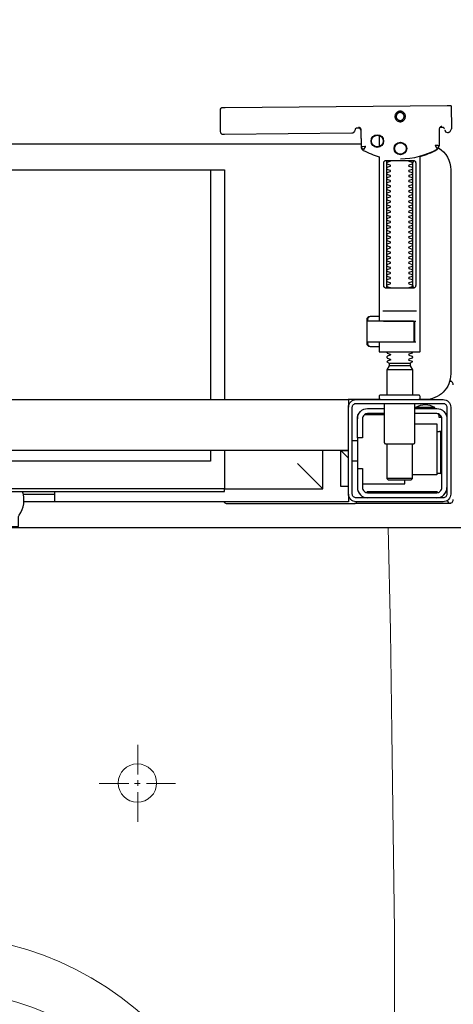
# Model space of a CAD drawing. Header units: millimetres. Extents: x 42924 to 92944, y -369470 to -179866.
# Tile 20 of 256: x 45988 to 46005, y -181343 to -181305. Entities that reach past the tile are written whole.
import ezdxf

# ---------------------------------------------------------------- set-up
doc = ezdxf.new("R2010")
doc.units = ezdxf.units.MM
doc.layers.get('0').update_dxf_attribs({"color": 8})
doc.layers.add('!! 2 ZABUDOWA GK-MDF', color=8, linetype='Continuous')
doc.layers.add('!! 2_wypos-sanitarne', color=8, linetype='Continuous')
doc.layers.add('!!_@ wypos sanit nd', color=8, linetype='Continuous', plot=False)
doc.layers.add('E_SAP_ZASIĘG', color=150, linetype='Continuous', plot=False)

# ---------------------------------------------------------------- blocks, each defined once
blk = doc.blocks.new('A$Cff2eaf8b')
for points in [[(0.16424, 0.07378), (0.16327, 0.07377), (0.16304, 0.07374), (0.16282, 0.07366), (0.16262, 0.07353), (0.16265, 0.07357), (0.16258, 0.07337), (0.16257, 0.07317, -0.157432), (0.16238, 0.07258), (0.1621, 0.07218, -0.241147), (0.16129, 0.07175), (0.1115, 0.07128), (0.11133, 0.07127), (0.11119, 0.07127), (0.11107, 0.07127), (0.11094, 0.07128), (0.11078, 0.0713), (0.11062, 0.07135), (0.11047, 0.07143), (0.11033, 0.07153), (0.11022, 0.07165), (0.11012, 0.07179), (0.11005, 0.07194), (0.11001, 0.0721), (0.10999, 0.07227), (0.10995, 0.08127), (0.11022, 0.08166)], [(0.19647, 0.0744), (0.19626, 0.07438), (0.19604, 0.0743), (0.19585, 0.07417), (0.19566, 0.07396, 0.132231), (0.19551, 0.07346), (0.19546, 0.06691)], [(0.19885, 0.07212), (0.19898, 0.07212), (0.19912, 0.07213), (0.19927, 0.07216), (0.1994, 0.07222), (0.19953, 0.07229), (0.19965, 0.07238), (0.19975, 0.07248), (0.20007, 0.07294, 0.158481), (0.20025, 0.07353)], [(0.19768, 0.0731, 0.415336), (0.19869, 0.07211)], [(0.18031, 0.06175, 0.125713), (0.19466, 0.06556, 0.121439), (0.19519, 0.06605, -0.262119), (0.2, 0.0575), (0.2, -0.0225, -0.414214), (0.19, -0.0325), (0.18751, -0.0325, 0.405519), (0.188, -0.032), (0.188, -0.0313, 0.414214), (0.1875, -0.0308), (0.1725, -0.0308, 0.414214), (0.172, -0.0313), (0.172, -0.032, 0.405519), (0.17249, -0.0325, 0.001664), (0.15993, -0.0325)], [(0.172, -0.00986), (0.172, -0.01366, 0.414214), (0.1722, -0.01386), (0.18462, -0.01386), (0.1878, -0.01386, 0.414214), (0.188, -0.01366), (0.188, 0.06267), (0.18885, 0.06292), (0.18969, 0.06319), (0.19052, 0.0635), (0.19134, 0.06382), (0.19215, 0.06417), (0.19295, 0.06454), (0.19374, 0.06494), (0.19456, 0.06538), (0.19464, 0.06544), (0.19473, 0.0655), (0.19481, 0.06557), (0.19488, 0.06564), (0.19495, 0.06572), (0.19502, 0.06581)], [(0.17647, 0.01114, 0.182836), (0.17636, 0.01123), (0.17515, 0.01163, 0.050055), (0.175, 0.0119), (0.175, 0.01218, 0.050055), (0.17515, 0.01244), (0.17636, 0.01285, 0.719897), (0.17636, 0.01323), (0.17515, 0.01363, 0.050055), (0.175, 0.0139), (0.175, 0.01418, 0.050055), (0.17515, 0.01444), (0.17636, 0.01485, 0.719897), (0.17636, 0.01523), (0.17515, 0.01563, 0.050055), (0.175, 0.0159), (0.175, 0.01618, 0.050055), (0.17515, 0.01644), (0.17636, 0.01685, 0.719897), (0.17636, 0.01723), (0.17515, 0.01763, 0.050055), (0.175, 0.0179), (0.175, 0.01818, 0.050055), (0.17515, 0.01844), (0.17636, 0.01885, 0.719897), (0.17636, 0.01923), (0.17515, 0.01963, 0.050055), (0.175, 0.0199), (0.175, 0.02018, 0.050055), (0.17515, 0.02044), (0.17636, 0.02085, 0.719897), (0.17636, 0.02123), (0.17515, 0.02163, 0.050055), (0.175, 0.0219), (0.175, 0.02218, 0.050055), (0.17515, 0.02244), (0.17636, 0.02285, 0.719897), (0.17636, 0.02323), (0.17515, 0.02363, 0.050055), (0.175, 0.0239), (0.175, 0.02418, 0.050055), (0.17515, 0.02444), (0.17636, 0.02485, 0.719897), (0.17636, 0.02523), (0.17515, 0.02563, 0.050055), (0.175, 0.0259), (0.175, 0.02618, 0.050055), (0.17515, 0.02644), (0.17636, 0.02685, 0.719897), (0.17636, 0.02723), (0.17515, 0.02763, 0.050055), (0.175, 0.0279), (0.175, 0.02818, 0.050055), (0.17515, 0.02844), (0.17636, 0.02885, 0.719897), (0.17636, 0.02923), (0.17515, 0.02963, 0.050055), (0.175, 0.0299), (0.175, 0.03018, 0.050055), (0.17515, 0.03044), (0.17636, 0.03085, 0.719897), (0.17636, 0.03123), (0.17515, 0.03163, 0.050055), (0.175, 0.0319), (0.175, 0.03218, 0.050055), (0.17515, 0.03244), (0.17636, 0.03285, 0.719897), (0.17636, 0.03323), (0.17515, 0.03363, 0.050055), (0.175, 0.0339), (0.175, 0.03418, 0.050055), (0.17515, 0.03444), (0.17636, 0.03485, 0.719897), (0.17636, 0.03523), (0.17515, 0.03563, 0.050055), (0.175, 0.0359), (0.175, 0.03618, 0.050055), (0.17515, 0.03644), (0.17636, 0.03685, 0.719897), (0.17636, 0.03723), (0.17515, 0.03763, 0.050055), (0.175, 0.0379), (0.175, 0.03818, 0.050055), (0.17515, 0.03844), (0.17636, 0.03885, 0.719897), (0.17636, 0.03923), (0.17515, 0.03963, 0.050055), (0.175, 0.0399), (0.175, 0.04018, 0.050055), (0.17515, 0.04044), (0.17636, 0.04085, 0.719897), (0.17636, 0.04123), (0.17515, 0.04163, 0.050055), (0.175, 0.0419), (0.175, 0.04218, 0.050055), (0.17515, 0.04244), (0.17636, 0.04285, 0.719897), (0.17636, 0.04323), (0.17515, 0.04363, 0.050055), (0.175, 0.0439), (0.175, 0.04418, 0.050055), (0.17515, 0.04444), (0.17636, 0.04485, 0.719897), (0.17636, 0.04523), (0.17515, 0.04563, 0.050055), (0.175, 0.0459), (0.175, 0.04618, 0.050055), (0.17515, 0.04644), (0.17636, 0.04685, 0.719897), (0.17636, 0.04723), (0.17515, 0.04763, 0.050055), (0.175, 0.0479), (0.175, 0.04818, 0.050055), (0.17515, 0.04844), (0.17636, 0.04885, 0.719897), (0.17636, 0.04923), (0.17515, 0.04963, 0.050055), (0.175, 0.0499), (0.175, 0.05018, 0.050055), (0.17515, 0.05044), (0.17636, 0.05085, 0.719897), (0.17636, 0.05123), (0.17515, 0.05163, 0.050055), (0.175, 0.0519), (0.175, 0.05218, 0.050055), (0.17515, 0.05244), (0.17636, 0.05285, 0.719897), (0.17636, 0.05323), (0.17515, 0.05363, 0.050055), (0.175, 0.0539), (0.175, 0.05418, 0.050055), (0.17515, 0.05444), (0.17636, 0.05485, 0.719897), (0.17636, 0.05523), (0.17515, 0.05563, 0.050055), (0.175, 0.0559), (0.175, 0.05618, 0.050055), (0.17515, 0.05644), (0.17636, 0.05685, 0.719897), (0.17636, 0.05723), (0.17515, 0.05763, 0.050055), (0.175, 0.0579), (0.175, 0.05818, 0.050055), (0.17515, 0.05844), (0.17636, 0.05885, 0.719897), (0.17636, 0.05923), (0.17515, 0.05963, 0.050055), (0.175, 0.0599), (0.175, 0.06018, 0.050055), (0.17515, 0.06044), (0.17636, 0.06085, 0.474594), (0.17647, 0.06114)], [(0.18353, 0.06114, 0.474594), (0.18364, 0.06085), (0.18485, 0.06044, 0.050055), (0.185, 0.06018), (0.185, 0.0599, 0.050055), (0.18485, 0.05963), (0.18364, 0.05923, 0.719897), (0.18364, 0.05885), (0.18485, 0.05844, 0.050055), (0.185, 0.05818), (0.185, 0.0579, 0.050055), (0.18485, 0.05763), (0.18364, 0.05723, 0.719897), (0.18364, 0.05685), (0.18485, 0.05644, 0.050055), (0.185, 0.05618), (0.185, 0.0559, 0.050055), (0.18485, 0.05563), (0.18364, 0.05523, 0.719897), (0.18364, 0.05485), (0.18485, 0.05444, 0.050055), (0.185, 0.05418), (0.185, 0.0539, 0.050055), (0.18485, 0.05363), (0.18364, 0.05323, 0.719897), (0.18364, 0.05285), (0.18485, 0.05244, 0.050055), (0.185, 0.05218), (0.185, 0.0519, 0.050055), (0.18485, 0.05163), (0.18364, 0.05123, 0.719897), (0.18364, 0.05085), (0.18485, 0.05044, 0.050055), (0.185, 0.05018), (0.185, 0.0499, 0.050055), (0.18485, 0.04963), (0.18364, 0.04923, 0.719897), (0.18364, 0.04885), (0.18485, 0.04844, 0.050055), (0.185, 0.04818), (0.185, 0.0479, 0.050055), (0.18485, 0.04763), (0.18364, 0.04723, 0.719897), (0.18364, 0.04685), (0.18485, 0.04644, 0.050055), (0.185, 0.04618), (0.185, 0.0459, 0.050055), (0.18485, 0.04563), (0.18364, 0.04523, 0.719897), (0.18364, 0.04485), (0.18485, 0.04444, 0.050055), (0.185, 0.04418), (0.185, 0.0439, 0.050055), (0.18485, 0.04363), (0.18364, 0.04323, 0.719897), (0.18364, 0.04285), (0.18485, 0.04244, 0.050055), (0.185, 0.04218), (0.185, 0.0419, 0.050055), (0.18485, 0.04163), (0.18364, 0.04123, 0.719897), (0.18364, 0.04085), (0.18485, 0.04044, 0.050055), (0.185, 0.04018), (0.185, 0.0399, 0.050055), (0.18485, 0.03963), (0.18364, 0.03923, 0.719897), (0.18364, 0.03885), (0.18485, 0.03844, 0.050055), (0.185, 0.03818), (0.185, 0.0379, 0.050055), (0.18485, 0.03763), (0.18364, 0.03723, 0.719897), (0.18364, 0.03685), (0.18485, 0.03644, 0.050055), (0.185, 0.03618), (0.185, 0.0359, 0.050055), (0.18485, 0.03563), (0.18364, 0.03523, 0.719897), (0.18364, 0.03485), (0.18485, 0.03444, 0.050055), (0.185, 0.03418), (0.185, 0.0339, 0.050055), (0.18485, 0.03363), (0.18364, 0.03323, 0.719897), (0.18364, 0.03285), (0.18485, 0.03244, 0.050055), (0.185, 0.03218), (0.185, 0.0319, 0.050055), (0.18485, 0.03163), (0.18364, 0.03123, 0.719897), (0.18364, 0.03085), (0.18485, 0.03044, 0.050055), (0.185, 0.03018), (0.185, 0.0299, 0.050055), (0.18485, 0.02963), (0.18364, 0.02923, 0.719897), (0.18364, 0.02885), (0.18485, 0.02844, 0.050055), (0.185, 0.02818), (0.185, 0.0279, 0.050055), (0.18485, 0.02763), (0.18364, 0.02723, 0.719897), (0.18364, 0.02685), (0.18485, 0.02644, 0.050055), (0.185, 0.02618), (0.185, 0.0259, 0.050055), (0.18485, 0.02563), (0.18364, 0.02523, 0.719897), (0.18364, 0.02485), (0.18485, 0.02444, 0.050055), (0.185, 0.02418), (0.185, 0.0239, 0.050055), (0.18485, 0.02363), (0.18364, 0.02323, 0.719897), (0.18364, 0.02285), (0.18485, 0.02244, 0.050055), (0.185, 0.02218), (0.185, 0.0219, 0.050055), (0.18485, 0.02163), (0.18364, 0.02123, 0.719897), (0.18364, 0.02085), (0.18485, 0.02044, 0.050055), (0.185, 0.02018), (0.185, 0.0199, 0.050055), (0.18485, 0.01963), (0.18364, 0.01923, 0.719897), (0.18364, 0.01885), (0.18485, 0.01844, 0.050055), (0.185, 0.01818), (0.185, 0.0179, 0.050055), (0.18485, 0.01763), (0.18364, 0.01723, 0.719897), (0.18364, 0.01685), (0.18485, 0.01644, 0.050055), (0.185, 0.01618), (0.185, 0.0159, 0.050055), (0.18485, 0.01563), (0.18364, 0.01523, 0.719897), (0.18364, 0.01485), (0.18485, 0.01444, 0.050055), (0.185, 0.01418), (0.185, 0.0139, 0.050055), (0.18485, 0.01363), (0.18364, 0.01323, 0.719897), (0.18364, 0.01285), (0.18485, 0.01244, 0.050055), (0.185, 0.01218), (0.185, 0.0119, 0.050055), (0.18485, 0.01163), (0.18364, 0.01123, 0.182836), (0.18353, 0.01114)], [(0.18575, -0.00966), (0.18575, -0.00207), (0.18572, -0.00196), (0.18564, -0.00189), (0.18554, -0.00186), (0.18565, -0.00188), (0.18573, -0.00194), (0.18577, -0.00204), (0.18577, -0.00966), (0.18574, -0.00977), (0.18566, -0.00984), (0.18547, -0.00986), (0.18558, -0.00981), (0.18563, -0.00966), (0.18563, -0.00206), (0.18557, -0.00191), (0.18547, -0.00186), (0.16743, -0.00186, 0.414214), (0.16723, -0.00206), (0.16723, -0.00966, 0.414214), (0.16743, -0.00986), (0.18547, -0.00986)], [(0.18555, -0.00986, 0.414213), (0.18575, -0.00966), (0.18575, -0.00207), (0.18575, -0.00966), (0.18572, -0.00977), (0.18564, -0.00984), (0.18554, -0.00986)], [(0.175, -0.01382), (0.175, -0.01406, -0.050055), (0.17515, -0.01432), (0.17636, -0.01473, -0.719897), (0.17636, -0.01511), (0.17515, -0.01552, -0.050055), (0.175, -0.01578), (0.175, -0.01606, -0.050055), (0.17515, -0.01632), (0.17636, -0.01673, -0.719897), (0.17636, -0.01711), (0.17515, -0.01752, -0.050055), (0.175, -0.01778), (0.1759, -0.0183), (0.1759, -0.01936), (0.175, -0.02092), (0.175, -0.0308)], [(0.185, -0.01382), (0.185, -0.01406, 0.050055), (0.18485, -0.01432), (0.18364, -0.01473, 0.719897), (0.18364, -0.01511), (0.18485, -0.01552, 0.050055), (0.185, -0.01578), (0.185, -0.01606, 0.050055), (0.18485, -0.01632), (0.18364, -0.01673, 0.719897), (0.18364, -0.01711), (0.18485, -0.01752, 0.050055), (0.185, -0.01778), (0.1841, -0.0183), (0.1841, -0.01936), (0.185, -0.02092), (0.185, -0.0308)], [(0.2001, -0.02534, 0.126559), (0.19961, -0.02525)], [(0.20099, -0.02671, 0.198909), (0.20055, -0.02564, 0.091301), (0.2001, -0.02534)], [(0.174, -0.034), (0.174, -0.0493, 0.414214), (0.1745, -0.0498), (0.1855, -0.0498, 0.414214), (0.186, -0.0493), (0.186, -0.034)], [(0.19375, -0.03562, 0.119096), (0.19, -0.03454, 0.119096), (0.18625, -0.03562)], [(0.16379, -0.0385), (0.1635, -0.0385), (0.1635, -0.04, -0.414214), (0.1675, -0.036), (0.174, -0.036)], [(0.174, -0.038), (0.1675, -0.038, 0.414214), (0.1655, -0.04), (0.1655, -0.0475), (0.1635, -0.0475), (0.1635, -0.067, 0.414214), (0.1675, -0.071)], [(0.1635, -0.0595), (0.1655, -0.0595), (0.1655, -0.067, 0.414214), (0.1675, -0.069), (0.1945, -0.069, 0.414214), (0.1965, -0.067), (0.1965, -0.04, 0.414214), (0.1945, -0.038), (0.186, -0.038)], [(0.19375, -0.036), (0.19375, -0.03562), (0.18625, -0.03562), (0.18625, -0.036), (0.1945, -0.036, -0.414214), (0.1985, -0.04)], [(0.1945, -0.04497), (0.19515, -0.04496), (0.19542, -0.04496), (0.1956, -0.04496), (0.19566, -0.04496, 0.116465), (0.19589, -0.0449), (0.196, -0.04485), (0.196, -0.06155), (0.19589, -0.0615, 0.116465), (0.19566, -0.06144), (0.19542, -0.06144), (0.19515, -0.06144), (0.1945, -0.06143)], [(-0.04, -0.0685), (-0.03255, -0.0685, 0.236962), (-0.03118, -0.07775, -0.154353), (-0.031, -0.07832), (-0.031, -0.08218), (0.031, -0.08218), (0.031, -0.07832, -0.154353), (0.03118, -0.07775, 0.236962), (0.03255, -0.0685), (0.04, -0.0685)], [(0.1945, -0.071, 0.414214), (0.1985, -0.067)], [(0.11124, -0.0725), (0.11142, -0.07274), (0.11165, -0.07293), (0.11192, -0.07308), (0.1122, -0.07317), (0.1125, -0.0732), (0.1623, -0.0732, 0.326231), (0.16325, -0.0725)], [(0.1987, -0.07216, 0.000114), (0.1987, -0.07216, 0.517015), (0.20003, -0.07309), (0.19993, -0.07313), (0.19983, -0.07315), (0.19971, -0.07318), (0.19958, -0.07319), (0.19948, -0.07319), (0.19903, -0.07319), (0.19841, -0.07319), (0.19771, -0.07319), (0.16427, -0.07319), (0.16392, -0.07319), (0.16356, -0.07319), (0.16323, -0.07319), (0.16293, -0.07319), (0.16269, -0.07319), (0.16249, -0.07319), (0.16236, -0.07319)], [(0.2001, -0.07306, 0.091301), (0.20055, -0.07276, 0.198909), (0.20099, -0.0717)]]:
    blk.add_lwpolyline(points, format="xyb")
for points in [[(0.19864, 0.08252), (0.11173, 0.08169)], [(0.20013, 0.08252), (0.20025, 0.07353)], [(0.16386, 0.07389), (0.16409, 0.07384), (0.16425, 0.07378), (0.1644, 0.07368), (0.16452, 0.07356), (0.16463, 0.07342), (0.16471, 0.07326), (0.16476, 0.07309), (0.16478, 0.07292), (0.16496, 0.06636), (0.16497, 0.06624), (0.16498, 0.06614), (0.165, 0.06604), (0.16503, 0.06594), (0.16507, 0.06584), (0.16511, 0.06575), (0.16516, 0.06566), (0.16521, 0.06557), (0.16527, 0.06549), (0.16534, 0.0654), (0.16542, 0.06533), (0.1655, 0.06526), (0.16558, 0.06519), (0.16567, 0.06513), (0.16576, 0.06508), (0.16651, 0.0647), (0.16726, 0.06433), (0.16803, 0.06399), (0.16881, 0.06367), (0.1696, 0.06337), (0.17039, 0.06309), (0.17119, 0.06284), (0.172, 0.0626), (0.172, -0.00186)], [(0.1651, 0.06653), (0.16492, 0.07312), (0.1649, 0.07329), (0.16485, 0.07345), (0.16478, 0.07361), (0.16467, 0.07374), (0.16455, 0.07386), (0.16441, 0.07396), (0.16425, 0.07403), (0.16409, 0.07408), (0.16391, 0.07409)], [(0.19757, 0.07355), (0.19749, 0.07368), (0.19738, 0.0738), (0.19726, 0.0739), (0.19713, 0.07399), (0.19698, 0.07405), (0.19683, 0.07408), (0.19667, 0.07409), (0.19577, 0.07408)], [(0.172, 0.07087), (0.172, 0.06656)], [(0.16493, 0.0675), (-0.16477, 0.0675)], [(0.17483, 0.06014), (0.17483, 0.01214)], [(0.18523, 0.01214), (0.18523, 0.06014)], [(-0.11847, -0.0325), (-0.11847, 0.0575), (0.11153, 0.0575), (0.11153, -0.0325)], [(0.10602, 0.0575), (0.10602, -0.0325)], [(0.16811, -0.00015), (0.16776, -0.00056), (0.16776, -0.00022), (0.16779, -0.00011), (0.16786, -0.00004), (0.16797, 0), (0.1681, 0.00001), (0.16822, 0.00001), (0.16841, 0.00003), (0.16887, 0.00014), (0.172, 0.00014)], [(0.16848, 0.00006), (0.16856, 0.00012), (0.16876, 0.00014)], [(0.18662, 0.00214), (0.17345, 0.00214)], [(0.16732, -0.0019), (0.16732, -0.00074), (0.16736, -0.00062), (0.16746, -0.00054), (0.16767, -0.00049)], [(0.16751, -0.00165), (0.16754, -0.00139), (0.16766, -0.00086)], [(0.17371, -0.00186), (0.18481, -0.00186), (0.18637, -0.00186)], [(0.16767, -0.01124), (0.16755, -0.01122), (0.16746, -0.01119), (0.16737, -0.01112), (0.16732, -0.01098), (0.16732, -0.00983)], [(0.16766, -0.01087), (0.16754, -0.01033), (0.16751, -0.01008)], [(0.172, -0.01186), (0.16887, -0.01186), (0.16841, -0.01176), (0.16831, -0.01174), (0.16819, -0.01174), (0.16806, -0.01173), (0.16794, -0.01172), (0.16783, -0.01166), (0.16776, -0.01151), (0.16776, -0.01117), (0.16811, -0.01157)], [(0.18558, -0.00986), (0.18637, -0.00986)], [(0.16876, -0.01186), (0.16866, -0.01186), (0.16848, -0.01178)], [(0.1759, -0.0183), (0.1841, -0.0183)], [(0.185, -0.02092), (0.175, -0.02092)], [(0.1841, -0.01936), (0.1759, -0.01936)], [(0.19962, -0.02522), (0.19976, -0.02523), (0.19987, -0.02526), (0.20001, -0.0253)], [(-0.16, -0.0355), (-0.16, -0.0325), (0.16, -0.0325), (0.16, -0.0355)], [(0.16, -0.0485), (0.16, -0.0365)], [(0.174, -0.0385), (0.16618, -0.0385)], [(0.167, -0.03806), (0.16693, -0.03815), (0.16687, -0.03825), (0.16681, -0.03837), (0.16675, -0.0385)], [(0.19499, -0.03806), (0.19506, -0.03814), (0.19512, -0.03823), (0.19517, -0.03833), (0.19521, -0.03842), (0.19525, -0.03853), (0.19528, -0.03863), (0.19531, -0.03874), (0.19533, -0.03885), (0.19535, -0.03896), (0.19537, -0.03907), (0.19538, -0.03917), (0.19539, -0.03927), (0.19537, -0.03937), (0.19547, -0.0394), (0.19557, -0.0394), (0.19567, -0.0394), (0.19578, -0.0394), (0.19589, -0.0394), (0.19612, -0.0394), (0.19616, -0.0393), (0.19615, -0.03919), (0.19613, -0.03907), (0.19609, -0.03894), (0.19605, -0.03882), (0.19594, -0.03861)], [(0.1635, -0.0475), (0.1635, -0.04)], [(0.186, -0.042), (0.1945, -0.042), (0.1945, -0.062), (0.185, -0.062)], [(0.19591, -0.04489), (0.19602, -0.04489), (0.19615, -0.04489), (0.19632, -0.04489), (0.1965, -0.04489)], [(0.1615, -0.0485), (0.1635, -0.0485)], [(0.175, -0.0498), (0.175, -0.06346), (0.1755, -0.06396), (0.1845, -0.06396), (0.185, -0.06346), (0.185, -0.0498)], [(0.16, -0.0555), (0.157, -0.0525), (0.16, -0.0525), (-0.16, -0.0525), (-0.157, -0.0525), (-0.16, -0.0555)], [(0.10602, -0.0525), (0.10602, -0.05658), (-0.11847, -0.05658)], [(0.11153, -0.0525), (0.11153, -0.0675), (0.15, -0.0675)], [(0.14, -0.0575), (0.15, -0.0675), (0.15, -0.0525)], [(0.16, -0.0665), (0.157, -0.0665), (0.157, -0.0525)], [(0.1615, -0.0565), (0.1635, -0.0565)], [(0.1965, -0.06151), (0.19632, -0.06151), (0.19615, -0.06151), (0.19602, -0.06151), (0.19591, -0.06151)], [(0.1655, -0.0655), (0.182, -0.0655), (0.182, -0.06396)], [(0.185, -0.06346), (0.175, -0.06346)], [(0.045, -0.0685), (0.045, -0.0725)], [(0.16721, -0.0685), (0.19466, -0.0685), (0.19478, -0.0685)], [(0.17, -0.069), (0.17, -0.0685)], [(0.174, -0.069), (0.174, -0.0685)], [(0.03283, -0.0695), (0.045, -0.0695)], [(0.16, -0.0695), (0.16, -0.0725), (0.03305, -0.0725)]]:
    blk.add_lwpolyline(points)
for points in [[(0.18024, 0.0763), (0.18044, 0.07631), (0.18064, 0.07634), (0.18083, 0.07639), (0.18102, 0.07646), (0.1812, 0.07655), (0.18138, 0.07665), (0.18154, 0.07677), (0.18168, 0.07691), (0.18182, 0.07706), (0.18193, 0.07722), (0.18204, 0.0774), (0.18212, 0.07758), (0.18219, 0.07777), (0.18223, 0.07796), (0.18226, 0.07816), (0.18227, 0.07836), (0.18226, 0.07857), (0.18223, 0.07876), (0.18217, 0.07896), (0.18211, 0.07915), (0.18202, 0.07933), (0.18191, 0.0795), (0.18179, 0.07966), (0.18165, 0.07981), (0.1815, 0.07994), (0.18134, 0.08006), (0.18117, 0.08016), (0.18099, 0.08024), (0.1808, 0.08031), (0.1806, 0.08036), (0.1804, 0.08038), (0.1802, 0.08039), (0.18, 0.08038), (0.1798, 0.08035), (0.17961, 0.0803), (0.17942, 0.08023), (0.17924, 0.08014), (0.17907, 0.08004), (0.17891, 0.07992), (0.17876, 0.07978), (0.17863, 0.07963), (0.17851, 0.07947), (0.17841, 0.07929), (0.17832, 0.07911), (0.17826, 0.07892), (0.17821, 0.07872), (0.17818, 0.07853), (0.17817, 0.07832), (0.17819, 0.07812), (0.17822, 0.07793), (0.17827, 0.07773), (0.17834, 0.07754), (0.17842, 0.07736), (0.17853, 0.07719), (0.17865, 0.07703), (0.17879, 0.07688), (0.17894, 0.07675), (0.1791, 0.07663), (0.17927, 0.07653), (0.17946, 0.07645), (0.17965, 0.07638), (0.17984, 0.07633), (0.18004, 0.07631)], [(0.18023, 0.07679), (0.18038, 0.0768), (0.18053, 0.07682), (0.18068, 0.07686), (0.18082, 0.07691), (0.18096, 0.07698), (0.18109, 0.07706), (0.18121, 0.07715), (0.18132, 0.07725), (0.18143, 0.07737), (0.18151, 0.07749), (0.18159, 0.07762), (0.18166, 0.07776), (0.18171, 0.0779), (0.18174, 0.07805), (0.18176, 0.0782), (0.18177, 0.07835), (0.18176, 0.0785), (0.18174, 0.07866), (0.1817, 0.0788), (0.18164, 0.07895), (0.18158, 0.07908), (0.1815, 0.07921), (0.18141, 0.07933), (0.1813, 0.07944), (0.18119, 0.07955), (0.18107, 0.07964), (0.18093, 0.07971), (0.1808, 0.07978), (0.18065, 0.07983), (0.18051, 0.07986), (0.18036, 0.07988), (0.1802, 0.07989), (0.18005, 0.07988), (0.1799, 0.07986), (0.17975, 0.07982), (0.17961, 0.07976), (0.17947, 0.0797), (0.17935, 0.07962), (0.17922, 0.07953), (0.17911, 0.07942), (0.17901, 0.07931), (0.17892, 0.07919), (0.17884, 0.07906), (0.17878, 0.07892), (0.17873, 0.07877), (0.1787, 0.07863), (0.17867, 0.07848), (0.17867, 0.07832), (0.17868, 0.07817), (0.1787, 0.07802), (0.17874, 0.07787), (0.17879, 0.07773), (0.17886, 0.07759), (0.17894, 0.07746), (0.17903, 0.07734), (0.17913, 0.07723), (0.17925, 0.07713), (0.17937, 0.07704), (0.1795, 0.07696), (0.17964, 0.0769), (0.17978, 0.07685), (0.17993, 0.07682), (0.18008, 0.07679)], [(0.16587, 0.06536), (0.16582, 0.06538), (0.16577, 0.06542), (0.16573, 0.06545), (0.16568, 0.06549), (0.16563, 0.06553), (0.16558, 0.06558), (0.16553, 0.06563), (0.16548, 0.06568), (0.16544, 0.06573), (0.1654, 0.06579), (0.16536, 0.06585), (0.16532, 0.06591), (0.16529, 0.06597), (0.16526, 0.06603), (0.16523, 0.0661), (0.16521, 0.06616), (0.16519, 0.06623), (0.16517, 0.06629), (0.16515, 0.06636), (0.16514, 0.06642), (0.16514, 0.06648), (0.16513, 0.06654), (0.16513, 0.06659), (0.16518, 0.06661), (0.16643, 0.06666), (0.16648, 0.06666), (0.16654, 0.06666), (0.16659, 0.06668), (0.16664, 0.06665), (0.16661, 0.06661), (0.16658, 0.06656), (0.16655, 0.06651), (0.16652, 0.06645), (0.16594, 0.06536)], [(0.18533, 0.06114), (0.18541, 0.06113), (0.1855, 0.06112), (0.18559, 0.06111), (0.18567, 0.06108), (0.18575, 0.06105), (0.18583, 0.06101), (0.18591, 0.06096), (0.18597, 0.0609), (0.18604, 0.06084), (0.18609, 0.06076), (0.18615, 0.06068), (0.18619, 0.06058), (0.18623, 0.06048), (0.18625, 0.06037), (0.18627, 0.06025), (0.18628, 0.06014), (0.18628, 0.01214), (0.18627, 0.01202), (0.18625, 0.01191), (0.18623, 0.0118), (0.18619, 0.01169), (0.18615, 0.0116), (0.18609, 0.01151), (0.18604, 0.01144), (0.18597, 0.01137), (0.18591, 0.01131), (0.18583, 0.01126), (0.18575, 0.01122), (0.18567, 0.01119), (0.18559, 0.01117), (0.1855, 0.01115), (0.18541, 0.01114), (0.18533, 0.01114), (0.17475, 0.01114), (0.17466, 0.01114), (0.17457, 0.01115), (0.17449, 0.01117), (0.1744, 0.01119), (0.17432, 0.01122), (0.17424, 0.01126), (0.17416, 0.01131), (0.17409, 0.01137), (0.17403, 0.01144), (0.17397, 0.01151), (0.17392, 0.0116), (0.17387, 0.01169), (0.17384, 0.0118), (0.17381, 0.01191), (0.17379, 0.01202), (0.17379, 0.01214), (0.17379, 0.06014), (0.17379, 0.06025), (0.17381, 0.06037), (0.17384, 0.06048), (0.17387, 0.06058), (0.17392, 0.06068), (0.17397, 0.06076), (0.17403, 0.06084), (0.17409, 0.0609), (0.17416, 0.06096), (0.17424, 0.06101), (0.17432, 0.06105), (0.1744, 0.06108), (0.17449, 0.06111), (0.17457, 0.06112), (0.17466, 0.06113), (0.17475, 0.06114)], [(-0.11847, -0.0685), (0.11153, -0.0685), (0.11153, -0.0675), (-0.11847, -0.0675)]]:
    blk.add_lwpolyline(points, close=True)
for points in [[(0.19546, 0.0669), (0.19546, 0.0669), (0.19546, 0.0669), (0.19546, 0.06691), (0.19546, 0.06691), (0.19546, 0.06691), (0.19546, 0.06691), (0.19546, 0.06691), (0.19546, 0.06691), (0.19546, 0.06691), (0.19546, 0.06691), (0.19546, 0.06691), (0.19546, 0.06691), (0.19546, 0.06691), (0.19546, 0.06691), (0.19546, 0.06691), (0.19546, 0.06691), (0.19546, 0.06691), (0.19546, 0.06691), (0.19546, 0.06691), (0.19546, 0.0669), (0.19546, 0.0669), (0.19546, 0.0669), (0.19546, 0.0669), (0.19546, 0.0669), (0.19546, 0.0669), (0.19546, 0.0669), (0.19546, 0.0669), (0.19546, 0.0669), (0.19546, 0.0669), (0.19546, 0.0669), (0.19546, 0.0669), (0.19546, 0.0669), (0.19546, 0.0669), (0.19546, 0.0669), (0.19546, 0.0669), (0.19545, 0.0669), (0.19545, 0.06691), (0.19545, 0.06691), (0.19545, 0.06691), (0.19545, 0.06691), (0.19545, 0.06691), (0.19545, 0.06691), (0.19545, 0.06691), (0.19545, 0.06691), (0.19544, 0.06691), (0.19544, 0.06691), (0.19544, 0.0669), (0.19544, 0.0669), (0.19544, 0.0669), (0.19543, 0.0669), (0.19543, 0.0669), (0.19543, 0.0669), (0.19543, 0.0669), (0.19543, 0.0669), (0.19543, 0.0669), (0.19543, 0.0669), (0.19542, 0.0669), (0.19542, 0.0669), (0.19542, 0.0669), (0.19542, 0.0669), (0.19542, 0.0669), (0.19541, 0.0669), (0.19541, 0.0669), (0.19541, 0.0669), (0.19541, 0.0669), (0.19541, 0.0669), (0.1954, 0.0669), (0.1954, 0.0669), (0.1954, 0.0669), (0.19539, 0.0669), (0.19539, 0.0669), (0.19539, 0.0669), (0.19537, 0.06691), (0.19537, 0.06691), (0.19537, 0.06691), (0.19536, 0.06691), (0.19536, 0.06691), (0.19535, 0.06691), (0.19535, 0.06691), (0.19534, 0.06691), (0.19534, 0.06691), (0.19533, 0.06691), (0.19533, 0.06691), (0.19532, 0.06691), (0.19532, 0.06691), (0.19531, 0.06691), (0.19531, 0.06691), (0.1953, 0.06691), (0.19529, 0.06691), (0.19529, 0.06691), (0.19528, 0.06691), (0.19527, 0.06691), (0.19527, 0.06691), (0.19526, 0.06691), (0.19525, 0.06691), (0.19524, 0.06691), (0.19523, 0.06691), (0.19523, 0.06691), (0.19522, 0.06691), (0.19521, 0.06691), (0.1952, 0.06691), (0.19519, 0.06691), (0.19518, 0.06691), (0.19517, 0.06691), (0.19516, 0.06691), (0.19515, 0.06691), (0.19514, 0.06691), (0.19513, 0.06691), (0.19512, 0.06691), (0.19511, 0.06691), (0.1951, 0.06691), (0.19509, 0.06691), (0.19508, 0.06691), (0.19507, 0.06691), (0.19506, 0.06691), (0.19505, 0.06691), (0.19504, 0.06691), (0.19503, 0.06691), (0.19502, 0.06691), (0.19501, 0.06691), (0.19499, 0.06691), (0.19498, 0.06691), (0.19497, 0.06691), (0.19496, 0.06691), (0.19495, 0.06691), (0.19494, 0.06692), (0.19492, 0.06692), (0.19491, 0.06692), (0.1949, 0.06692), (0.19489, 0.06692), (0.19487, 0.06692), (0.19486, 0.06692), (0.19485, 0.06692), (0.19484, 0.06692), (0.19482, 0.06692), (0.19481, 0.06692), (0.19469, 0.06692), (0.19464, 0.06692), (0.19459, 0.06692), (0.19456, 0.06692), (0.19453, 0.06692), (0.19451, 0.06692), (0.19448, 0.06692), (0.19445, 0.06692), (0.19443, 0.06692), (0.1944, 0.06692), (0.19438, 0.06692), (0.19435, 0.06692), (0.19433, 0.06692), (0.1943, 0.06692), (0.19428, 0.06692), (0.19427, 0.06692), (0.19425, 0.06692), (0.19423, 0.06692), (0.19422, 0.06692), (0.19421, 0.06692), (0.19419, 0.06692), (0.19418, 0.06692), (0.19418, 0.06692), (0.19417, 0.06692), (0.19416, 0.06692), (0.19416, 0.06692), (0.19415, 0.06692), (0.19415, 0.06693), (0.19414, 0.06693), (0.19414, 0.06693), (0.19413, 0.06693), (0.19413, 0.06693), (0.19412, 0.06693), (0.19412, 0.06693), (0.19411, 0.06693), (0.19411, 0.06693), (0.19411, 0.06692), (0.1941, 0.06692), (0.1941, 0.06692), (0.1941, 0.06692), (0.19409, 0.06692), (0.19409, 0.06692), (0.19409, 0.06692), (0.19408, 0.06692), (0.19408, 0.06692), (0.19408, 0.06692), (0.19407, 0.06692), (0.19407, 0.06692), (0.19406, 0.06692), (0.19406, 0.06692), (0.19406, 0.06692), (0.19406, 0.06692), (0.19405, 0.06692), (0.19405, 0.06692), (0.19405, 0.06692), (0.19405, 0.06692), (0.19404, 0.06693), (0.19404, 0.06693), (0.19404, 0.06693), (0.19403, 0.06693), (0.19403, 0.06693), (0.19402, 0.06693), (0.19402, 0.06694), (0.19402, 0.06694), (0.19401, 0.06694), (0.19401, 0.06694), (0.19401, 0.06694), (0.194, 0.06694), (0.194, 0.06694), (0.194, 0.06694), (0.194, 0.06694), (0.194, 0.06694), (0.194, 0.06694), (0.19399, 0.06694), (0.19399, 0.06694), (0.19399, 0.06694), (0.19399, 0.06694), (0.19399, 0.06694), (0.19399, 0.06694), (0.19399, 0.06694), (0.19398, 0.06694), (0.19398, 0.06694), (0.19398, 0.06694), (0.19398, 0.06693), (0.19398, 0.06693), (0.19397, 0.06693), (0.19397, 0.06693), (0.19397, 0.06693), (0.19397, 0.06693), (0.19397, 0.06692), (0.19397, 0.06692), (0.19397, 0.06692), (0.19397, 0.06692), (0.19397, 0.06692), (0.19397, 0.06691), (0.19397, 0.06691), (0.19397, 0.06691), (0.19397, 0.06691), (0.19397, 0.0669), (0.19397, 0.0669), (0.19397, 0.0669), (0.19397, 0.0669), (0.19397, 0.0669), (0.19397, 0.06689), (0.19397, 0.06689), (0.19397, 0.06689), (0.19397, 0.06689), (0.19397, 0.06689), (0.19397, 0.06688), (0.19397, 0.06688), (0.19398, 0.06688), (0.19398, 0.06688), (0.19398, 0.06688), (0.19398, 0.06687), (0.19399, 0.06687), (0.19399, 0.06687), (0.19399, 0.06687), (0.194, 0.06686), (0.194, 0.06686), (0.19401, 0.06685), (0.19401, 0.06685), (0.19401, 0.06685), (0.19402, 0.06684), (0.19402, 0.06684), (0.19402, 0.06684), (0.19402, 0.06683), (0.19403, 0.06683), (0.19403, 0.06683), (0.19403, 0.06682), (0.19403, 0.06682), (0.19403, 0.06682), (0.19403, 0.06681), (0.19403, 0.06681), (0.19404, 0.06681), (0.19404, 0.06681), (0.19404, 0.0668), (0.19404, 0.0668), (0.19404, 0.0668), (0.19404, 0.06679), (0.19405, 0.06679), (0.19405, 0.06679), (0.19405, 0.06678), (0.19405, 0.06678), (0.19405, 0.06677), (0.19406, 0.06677), (0.19406, 0.06677), (0.19406, 0.06676), (0.19406, 0.06676), (0.19407, 0.06675), (0.19407, 0.06675), (0.19407, 0.06674), (0.19408, 0.06673), (0.19408, 0.06672), (0.19409, 0.06671), (0.1941, 0.0667), (0.1941, 0.06669), (0.19411, 0.06668), (0.19412, 0.06666), (0.19414, 0.06663), (0.19416, 0.06659), (0.19418, 0.06655), (0.19419, 0.06653), (0.1942, 0.06652), (0.19421, 0.0665), (0.19422, 0.06648), (0.19423, 0.06646), (0.19433, 0.06627), (0.19434, 0.06626), (0.19435, 0.06624), (0.19436, 0.06622), (0.19437, 0.06621), (0.19438, 0.06619), (0.19439, 0.06618), (0.1944, 0.06616), (0.1944, 0.06614), (0.19441, 0.06613), (0.19442, 0.06611), (0.19443, 0.0661), (0.19444, 0.06608), (0.19445, 0.06607), (0.19445, 0.06605), (0.19446, 0.06604), (0.19447, 0.06603), (0.19448, 0.06601), (0.19448, 0.066), (0.19449, 0.06598), (0.1945, 0.06597), (0.19451, 0.06596), (0.19451, 0.06595), (0.19452, 0.06593), (0.19453, 0.06592), (0.19453, 0.06591), (0.19454, 0.0659), (0.19455, 0.06588), (0.19455, 0.06587), (0.19456, 0.06586), (0.19457, 0.06585), (0.19457, 0.06584), (0.19458, 0.06583), (0.19458, 0.06582), (0.19459, 0.06581), (0.19459, 0.0658), (0.1946, 0.06579), (0.1946, 0.06578), (0.19461, 0.06577), (0.19461, 0.06576), (0.19462, 0.06575), (0.19462, 0.06574), (0.19463, 0.06573), (0.19463, 0.06572), (0.19464, 0.06572), (0.19464, 0.06571), (0.19464, 0.0657), (0.19465, 0.06569), (0.19465, 0.06569), (0.19466, 0.06568), (0.19466, 0.06567), (0.19466, 0.06567), (0.19467, 0.06566), (0.19467, 0.06566), (0.19467, 0.06565), (0.19467, 0.06565), (0.19468, 0.06564), (0.19468, 0.06564), (0.19468, 0.06564), (0.19468, 0.06563), (0.19468, 0.06563), (0.19468, 0.06563), (0.19468, 0.06563), (0.19468, 0.06563), (0.19468, 0.06562), (0.19469, 0.06562), (0.19469, 0.06562), (0.19469, 0.06562), (0.19469, 0.06562), (0.19469, 0.06562), (0.19469, 0.06562), (0.19469, 0.06561), (0.19469, 0.06561), (0.19469, 0.06561), (0.19469, 0.06561), (0.19469, 0.06561), (0.19469, 0.06561), (0.19469, 0.06561), (0.19469, 0.06561), (0.19469, 0.06561), (0.19469, 0.06561), (0.19469, 0.06561), (0.19469, 0.06561), (0.19469, 0.06561), (0.19469, 0.06561), (0.19469, 0.06561), (0.19469, 0.06561), (0.19469, 0.0656), (0.19469, 0.0656), (0.19469, 0.0656), (0.19469, 0.0656), (0.19469, 0.0656), (0.19469, 0.0656), (0.19468, 0.0656), (0.19468, 0.0656), (0.19468, 0.0656), (0.19468, 0.0656), (0.19468, 0.0656), (0.19468, 0.0656), (0.19468, 0.0656), (0.19469, 0.0656), (0.19469, 0.0656), (0.19469, 0.0656), (0.19469, 0.0656), (0.19469, 0.0656), (0.19469, 0.0656), (0.19469, 0.0656), (0.19469, 0.0656), (0.19469, 0.0656), (0.19469, 0.0656), (0.19469, 0.0656), (0.19469, 0.0656, 0.269557)], [(0.16, -0.0695), (0.16, -0.0355, -0.414214), (0.163, -0.0325), (0.197, -0.0325, -0.414214), (0.2, -0.0355), (0.2, -0.0695, -0.414214), (0.197, -0.0725), (0.163, -0.0725, -0.414214)], [(0.1985, -0.0355), (0.1985, -0.0695, -0.414214), (0.197, -0.071), (0.163, -0.071, -0.414214), (0.1615, -0.0695), (0.1615, -0.0355, -0.414214), (0.163, -0.034), (0.197, -0.034, -0.414214)]]:
    blk.add_lwpolyline(points, format="xyb", close=True)
for centre, radius in [((0.17128, 0.06872), 0.00247), ((0.17128, 0.06871), 0.00227), ((0.18031, 0.0658), 0.00247), ((0.18031, 0.0658), 0.00227)]:
    blk.add_circle(centre, radius)
for centre, major_axis, ratio, start_param, end_param in [((0.11145, 0.08128), (-0.0015, -0.00001), 0.008666, 6.276938, 6.283143), ((0.11172, 0.08167), (0.0015, 0.00001), 0.008666, 1.564549, 3.135353), ((0.19863, 0.08251), (0.0015, 0.00001), 0.008666, 0.000034, 1.564556), ((0.16326, 0.07477), (0.00001, -0.001), 0.006244, 0, 0.008667), ((0.19846, 0.074), (-0.000892, -0.000453), 0.001081, 6.273741, 6.283185), ((0.19875, 0.07351), (0.0015, 0.00002), 0.011557, 6.27692, 6.283202), ((0.19868, 0.07311), (-0.001, -0.00001), 0.00236, 6.276941, 6.283185), ((0.19849, 0.07212), (0.000501, 0.000005), 0.008666, 5.12776, 5.491123), ((0.19868, 0.07311), (0.000013, -0.001), 0.403131, 6.273715, 6.283185), ((0.19883, 0.07312), (0.000018, -0.001), 0.702652, 6.271005, 6.283185), ((0.18031, 0.06225), (0.000005, -0.0005), 0.006244, 0, 0.008667), ((0.17484, 0.06014), (0, 0.001), 0.006244, 0, 1.570796), ((0.18524, 0.06014), (0, -0.001), 0.006244, 3.141593, 4.712389), ((0.17484, 0.01214), (0, -0.001), 0.006244, 4.712389, 6.283185), ((0.18524, 0.01214), (0, -0.001), 0.006244, 4.712389, 6.283185), ((0.16768, -0.00069), (-0.000013, 0.0002), 0.199357, 6.276703, 6.276744), ((0.16768, -0.01104), (-0.000013, -0.0002), 0.199357, 0.006339, 0.00638)]:
    blk.add_ellipse(centre, major_axis=major_axis, ratio=ratio, start_param=start_param, end_param=end_param)
blk = doc.blocks.new('A$C6ce7c513')
at = {"lineweight": 0}
for points in [[(0.17819, -0.23404), (0.17794, -0.15833), (0.17745, -0.11986), (0.17695, -0.08064), (0.17646, -0.04094), (0.17548, -0.00049)], [(-0.17548, -0.00049), (0.17547, -0.00049)], [(0.07756, -0.08557), (0.07756, -0.09717)], [(0.07756, -0.09939), (0.07756, -0.1016)], [(0.06252, -0.10062), (0.07411, -0.10062)], [(0.07633, -0.10062), (0.07855, -0.10062)], [(0.07756, -0.10408), (0.07756, -0.11567)], [(0.08101, -0.10062), (0.09236, -0.10062)]]:
    blk.add_lwpolyline(points, dxfattribs=at)
blk.add_circle((0.07744, -0.1005), 0.00752, dxfattribs=at)
for centre, major_axis, ratio in [((0, -0.32554), (0, -0.16499), 0.830338), ((0, -0.32974), (0, -0.14798), 0.83084)]:
    blk.add_ellipse(centre, major_axis=major_axis, ratio=ratio, start_param=0, end_param=6.283185, dxfattribs=at)

msp = doc.modelspace()

# ---------------------------------------------------------------- linework, layer by layer
at = {"layer": '!! 2 ZABUDOWA GK-MDF'}
msp.add_lwpolyline([(45932.12722, -181324.72377), (46037.12722, -181324.72377)], dxfattribs=at)
at = {"layer": 'E_SAP_ZASIĘG'}
for centre in [(45516.33676, -181291.23744), (46172.51188, -181498.06894)]:
    msp.add_circle(centre, 600, dxfattribs=at)

# ---------------------------------------------------------------- block references
at = {"layer": '!! 2_wypos-sanitarne', "xscale": 100, "yscale": 100, "zscale": 100}
msp.add_blockref('A$C6ce7c513', (45984.62757, -181324.67478), dxfattribs=at)
at = {"layer": '!!_@ wypos sanit nd', "xscale": 100, "yscale": 100, "zscale": 100}
msp.add_blockref('A$Cff2eaf8b', (45984.62757, -181316.45678), dxfattribs=at)

doc.saveas('drawing.dxf')
